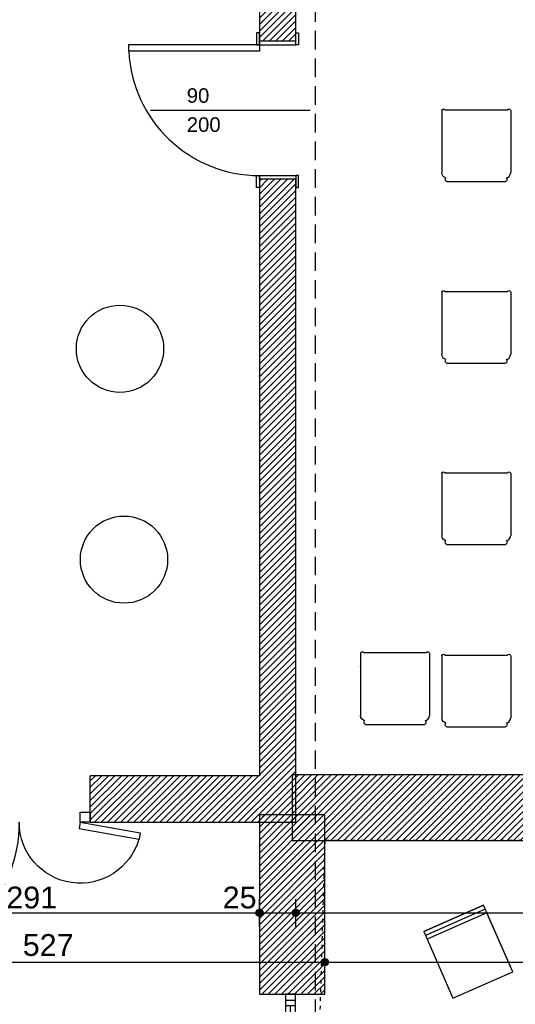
# Model space of a CAD drawing. Header units: inches. Extents: x 18487 to 24863, y 1480 to 5771.
# Tile 40 of 51: x 21392 to 21733, y 4220 to 4898. Entities that reach past the tile are written whole.
import ezdxf
from ezdxf.enums import TextEntityAlignment as Align

# ---------------------------------------------------------------- set-up
doc = ezdxf.new("R2010")
doc.units = ezdxf.units.IN
doc.header["$MEASUREMENT"] = 0
doc.linetypes.add('DASHED', pattern=[19.05, 12.7, -6.35])
doc.linetypes.add('Przerywana', pattern=[6, 2.5, -3.5])
for name, color, linetype in [('_T meble', 7, 'Continuous'), ('_T sciany', 7, 'Continuous'), ('AA_WIDOK_009', 7, 'Continuous'), ('ArchiCAD', 7, 'Continuous'), ('Window-Door Markers', 7, 'Continuous')]:
    doc.layers.add(name, color=color, linetype=linetype)
doc.styles.add('GENERATED_STYLE_16', font='txt')
doc.styles.add('GENERATED_STYLE_17', font='arial.ttf')
doc.styles.add('GENERATED_STYLE_20', font='txt')
doc.styles.get("Standard").update_dxf_attribs({"font": 'txt', "bigfont": 'BIGFONT.SHX'})
doc.dimstyles.new('Dimstyle_8', dxfattribs={"dimtxt": 15, "dimasz": 9.5, "dimexe": 0.18, "dimexo": 0.5, "dimgap": 0.09, "dimtad": 1, "dimtih": 1, "dimtoh": 1, "dimdec": 0, "dimzin": 0, "dimdsep": 46, "dimtxsty": 'GENERATED_STYLE_20', "dimblk": 'ARROWHEAD_11', "dimblk1": 'ARROWHEAD_11', "dimblk2": 'ARROWHEAD_11', "dimcen": 0.09, "dimclrd": 220, "dimclre": 220, "dimclrt": 220, "dimadec": 1, "dimazin": 0, "dimtfac": 1, "dimtdec": 4, "dimtmove": 2, "dimatfit": 3, "dimfxl": 0, "dimtolj": 1, "dimtzin": 0, "dimarcsym": 0})
doc.dimstyles.new('Dimstyle_9', dxfattribs={"dimtxt": 15, "dimasz": 9.5, "dimexe": 0.18, "dimexo": 0.5, "dimgap": 0.09, "dimtad": 1, "dimtih": 1, "dimtoh": 1, "dimdec": 0, "dimzin": 0, "dimdsep": 46, "dimtxsty": 'GENERATED_STYLE_20', "dimblk": 'ARROWHEAD_11', "dimblk1": 'ARROWHEAD_11', "dimblk2": 'ARROWHEAD_11', "dimcen": 0.09, "dimclrd": 220, "dimclre": 220, "dimclrt": 220, "dimadec": 1, "dimazin": 0, "dimtfac": 1, "dimtdec": 4, "dimtmove": 0, "dimatfit": 3, "dimfxl": 0, "dimtolj": 1, "dimtzin": 0, "dimarcsym": 0})
pattern_1 = [(45, (0, 0), (-2.24506403, 2.24506403), [])]

# ---------------------------------------------------------------- blocks, each defined once
blk = doc.blocks.new('D2 65_381')
at = {"color": 140, "linetype": 'Continuous'}
for p, q in [((-166.51, 17.02), (-165.74, 21.39)), ((-69.23, 4.38), (-165.74, 21.39)), ((-70, 0), (-166.51, 17.02)), ((69.23, 4.38), (110.59, 11.67)), ((70, 0), (111.36, 7.29)), ((111.36, 7.29), (110.59, 11.67)), ((-77, 0), (-70, 0)), ((-77, -7), (-77, 0)), ((-70, 0), (-69.23, 4.38)), ((-70, 0), (-70, -7)), ((70, 0), (69.23, 4.38)), ((77, 0), (70, 0)), ((70, 0), (70, -7)), ((77, -7), (77, 0)), ((-70, -7), (-77, -7)), ((70, -7), (77, -7))]:
    blk.add_line(p, q, dxfattribs=at)
for centre, radius, start, end in [((-70, 0), 98, 0, 167.40301), ((70, 0), 42, 16.04131, 180)]:
    blk.add_arc(centre, radius, start, end, dxfattribs=at)
blk = doc.blocks.new('Window-Door Marker - 70_4020')
at = {"layer": 'ArchiCAD', "color": 140, "linetype": 'Continuous'}
blk.add_line((0, 75), (0, -42), dxfattribs=at)
blk = doc.blocks.new('WALL_611', base_point=(21569.62, 4361.28))
at = {"layer": '_T sciany'}
h = blk.add_hatch(dxfattribs=at)
h.set_pattern_fill('ANSI31', color=5, style=0, pattern_type=2)
h.set_pattern_definition(pattern_1)
h.paths.add_polyline_path([(21075.61, 4377.28), (21120.61, 4345.28), (21286.76, 4345.28), (21286.76, 4377.28)], flags=0)
h = blk.add_hatch(dxfattribs=at)
h.set_pattern_fill('ANSI31', color=5, style=0, pattern_type=2)
h.set_pattern_definition(pattern_1)
h.paths.add_polyline_path([(21440.76, 4377.28), (21440.76, 4345.28), (21582.12, 4345.28), (21557.12, 4377.28)], flags=0)
at = {"layer": '_T sciany', "color": 5, "linetype": 'Continuous'}
for p, q in [((21250.77, 4377.28), (21075.61, 4377.28)), ((21286.76, 4377.28), (21265.77, 4377.28)), ((21286.76, 4345.28), (21286.76, 4377.28)), ((21440.76, 4345.28), (21440.76, 4377.28)), ((21557.12, 4377.28), (21440.76, 4377.28)), ((21120.61, 4345.28), (21286.76, 4345.28)), ((21440.76, 4345.28), (21582.12, 4345.28))]:
    blk.add_line(p, q, dxfattribs=at)
at = {"layer": '_T sciany', "xscale": -1, "rotation": 180.0000000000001}
blk.add_blockref('D2 65_381', (21363.76, 4345.28), dxfattribs=at)
at = {"layer": 'Window-Door Markers'}
ref = blk.add_blockref('Window-Door Marker - 70_4020', (21363.76, 4345.28), dxfattribs=dict(at, rotation=180))
ref.add_attrib('AC_WIDO_A_SIZE', '140', dxfattribs={"color": 255, "height": 10, "rotation": 90, "style": 'GENERATED_STYLE_17'}).set_placement((21361.72, 4295.28), align=Align.BOTTOM_LEFT)
ref.add_attrib('AC_WIDO_B_SIZE', '240', dxfattribs={"color": 255, "height": 10, "rotation": 90, "style": 'GENERATED_STYLE_17'}).set_placement((21381.72, 4295.28), align=Align.BOTTOM_LEFT)
blk = doc.blocks.new('W BottomHung 65_215')
at = {"color": 0, "linetype": 'ByBlock'}
for p, q in [((70, 0), (-70, 0)), ((-70, 0), (-70, -6.8)), ((-66, 0), (-66, -6.8)), ((-62, -6.8), (-62, 0)), ((62, -6.8), (62, 0)), ((66, 0), (66, -6.8)), ((70, -6.8), (70, 0)), ((-62, -3.4), (62, -3.4)), ((-70, -6.8), (70, -6.8))]:
    blk.add_line(p, q, dxfattribs=at)
blk = doc.blocks.new('WALL_619', base_point=(21579.62, 3420.57))
at = {"layer": '_T sciany'}
h = blk.add_hatch(dxfattribs=at)
h.set_pattern_fill('ANSI31', color=5, style=0, pattern_type=2)
h.set_pattern_definition(pattern_1)
h.paths.add_polyline_path([(21602.12, 4350.28), (21557.12, 4350.28), (21557.12, 4226.83), (21602.12, 4226.83)], flags=0)
at = {"layer": '_T sciany', "color": 5, "linetype": 'Continuous'}
for p, q in [((21602.12, 4350.28), (21557.12, 4350.28)), ((21557.12, 4350.28), (21557.12, 4226.83)), ((21602.12, 4226.83), (21602.12, 4350.28)), ((21557.12, 4226.83), (21602.12, 4226.83))]:
    blk.add_line(p, q, dxfattribs=at)
at = {"layer": '_T sciany', "color": 140, "linetype": 'Continuous', "rotation": 90}
blk.add_blockref('W BottomHung 65_215', (21575.12, 4156.83), dxfattribs=at)
blk = doc.blocks.new('D1 -Tr 65_437')
at = {"color": 140, "linetype": 'Continuous'}
for p, q in [((45, 90), (40.555, 90)), ((40.555, 0), (40.555, 90)), ((45, 0), (45, 90)), ((-53.255, 0), (-53.255, 1.905)), ((-53.255, 1.905), (-45, 1.905)), ((-53.255, 0), (-53.255, 1.905)), ((-53.255, 1.905), (-45, 1.905)), ((-45, 0), (-53.255, 0)), ((-45, 0), (-53.255, 0)), ((-47.54, 0), (-45, 0)), ((-47.54, -25), (-47.54, 0)), ((-47.54, 0), (-45, 0)), ((-47.54, -25), (-47.54, 0)), ((-45, 1.905), (-45, 0)), ((-45, 1.905), (-45, 0)), ((-45, 0), (-45, -25)), ((-45, 0), (-45, -25)), ((45, 0), (40.555, 0)), ((53.255, 1.905), (45, 1.905)), ((45, 1.905), (45, 0)), ((53.255, 1.905), (45, 1.905)), ((45, 1.905), (45, 0)), ((47.54, 0), (45, 0)), ((45, 0), (45, -25)), ((45, 0), (53.255, 0)), ((47.54, 0), (45, 0)), ((45, 0), (45, -25)), ((45, 0), (53.255, 0)), ((47.54, -25), (47.54, 0)), ((47.54, -25), (47.54, 0)), ((53.255, 0), (53.255, 1.905)), ((53.255, 0), (53.255, 1.905)), ((-45, -25), (-53.255, -25)), ((-53.255, -25), (-53.255, -26.905)), ((-45, -25), (-53.255, -25)), ((-53.255, -25), (-53.255, -26.905)), ((-53.255, -26.905), (-45, -26.905)), ((-53.255, -26.905), (-45, -26.905)), ((-45, -25), (-47.54, -25)), ((-45, -25), (-47.54, -25)), ((-45, -26.905), (-45, -25)), ((-45, -26.905), (-45, -25)), ((45, -25), (47.54, -25)), ((45, -25), (53.255, -25)), ((45, -26.905), (45, -25)), ((45, -25), (47.54, -25)), ((45, -25), (53.255, -25)), ((45, -26.905), (45, -25)), ((53.255, -26.905), (45, -26.905)), ((53.255, -26.905), (45, -26.905)), ((53.255, -25), (53.255, -26.905)), ((53.255, -25), (53.255, -26.905))]:
    blk.add_line(p, q, dxfattribs=at)
blk.add_arc((45, 0), 90, 92.827477, 180, dxfattribs=at)
blk = doc.blocks.new('Window-Door Marker - 70_5183')
at = {"layer": 'ArchiCAD', "color": 140, "linetype": 'Continuous'}
blk.add_line((0, -100), (0, 10), dxfattribs=at)
blk = doc.blocks.new('WALL_732', base_point=(21569.62, 5424.62))
at = {"layer": '_T sciany'}
h = blk.add_hatch(dxfattribs=at)
h.set_pattern_fill('ANSI31', color=5, style=0, pattern_type=2)
h.set_pattern_definition(pattern_1)
h.paths.add_polyline_path([(21557.12, 4882.92), (21582.12, 4882.92), (21582.12, 5203.89), (21557.12, 5203.89)], flags=0)
h = blk.add_hatch(dxfattribs=at)
h.set_pattern_fill('ANSI31', color=5, style=0, pattern_type=2)
h.set_pattern_definition(pattern_1)
h.paths.add_polyline_path([(21557.12, 4377.28), (21582.12, 4345.28), (21582.12, 4787.84), (21557.12, 4787.84)], flags=0)
at = {"layer": '_T sciany', "color": 5, "linetype": 'Continuous'}
for p, q in [((21582.12, 4882.92), (21582.12, 5203.89)), ((21557.12, 5156.74), (21557.12, 4882.92)), ((21582.12, 4882.92), (21557.12, 4882.92)), ((21582.12, 4787.84), (21557.12, 4787.84)), ((21557.12, 4787.84), (21557.12, 4377.28)), ((21582.12, 4345.28), (21582.12, 4787.84))]:
    blk.add_line(p, q, dxfattribs=at)
at = {"layer": '_T sciany', "rotation": 89.99999999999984}
blk.add_blockref('D1 -Tr 65_437', (21557.12, 4835.38), dxfattribs=at)
at = {"layer": 'Window-Door Markers'}
ref = blk.add_blockref('Window-Door Marker - 70_5183', (21582.12, 4835.38), dxfattribs=dict(at, rotation=270))
ref.add_attrib('AC_WIDO_A_SIZE', '90', dxfattribs={"color": 255, "height": 10, "style": 'GENERATED_STYLE_17'}).set_placement((21507.12, 4837.43), align=Align.BOTTOM_LEFT)
ref.add_attrib('AC_WIDO_B_SIZE', '200', dxfattribs={"color": 255, "height": 10, "style": 'GENERATED_STYLE_17'}).set_placement((21507.12, 4817.43), align=Align.BOTTOM_LEFT)
blk = doc.blocks.new('WALL_776', base_point=(22308.83, 4355.28))
at = {"layer": '_T sciany'}
h = blk.add_hatch(dxfattribs=at)
h.set_pattern_fill('ANSI31', color=5, style=0, pattern_type=2)
h.set_pattern_definition(pattern_1)
h.paths.add_polyline_path([(21780.1, 4332.78), (21780.1, 4377.78), (21579.62, 4377.78), (21579.62, 4332.78)], flags=0)
at = {"layer": '_T sciany', "color": 5, "linetype": 'Continuous'}
for p, q in [((21780.1, 4377.78), (21579.62, 4377.78)), ((21579.62, 4377.78), (21579.62, 4332.78)), ((21579.62, 4332.78), (21780.1, 4332.78))]:
    blk.add_line(p, q, dxfattribs=at)
blk = doc.blocks.new('Chair Pleat 65_4987')
at = {"layer": '_T meble', "color": 0, "linetype": 'ByBlock'}
for p, q in [((-50, 0), (-50, 45)), ((-50, 45), (-50, 0)), ((0, 45), (-50, 45)), ((-50, 42), (-50, 36)), ((-47.12, 45), (-47.12, 0)), ((-44.21, 45), (-44.21, 0)), ((0, 45), (-41.39, 45)), ((0, 0), (0, 45)), ((-50, 9), (-50, 3)), ((-50, 0), (0, 0))]:
    blk.add_line(p, q, dxfattribs=at)
blk = doc.blocks.new('Chair 2 65_5217')
at = {"layer": '_T meble', "color": 0, "linetype": 'Continuous'}
for p, q in [((-22.7, 21.35), (-23.51, 20.14)), ((-22.7, 21.35), (-23.51, 20.14)), ((-21.48, 22.17), (-22.7, 21.35)), ((-21.48, 22.17), (-22.7, 21.35)), ((-20.96, 22.27), (-21.48, 22.17)), ((-20.96, 22.27), (-21.48, 22.17)), ((-21.22, 24.13), (-21.3, 23.7)), ((-21.22, 24.13), (-21.3, 23.7)), ((-21.3, 23.7), (-21.22, 23.27)), ((-21.3, 23.7), (-21.22, 23.27)), ((-21.22, 23.28), (-21.3, 23.08)), ((-21.22, 23.28), (-21.3, 23.08)), ((-21.3, 23.08), (-20.96, 22.27)), ((-21.3, 23.08), (-20.96, 22.27)), ((-21.01, 24.5), (-21.22, 24.13)), ((-21.01, 24.5), (-21.22, 24.13)), ((-20.67, 24.78), (-21.01, 24.5)), ((-20.67, 24.78), (-21.01, 24.5)), ((-20.27, 24.93), (-20.67, 24.78)), ((-20.27, 24.93), (-20.67, 24.78)), ((-20.27, 24.93), (20.17, 24.93)), ((-20.27, 24.93), (20.17, 24.93)), ((20.58, 24.78), (20.17, 24.93)), ((20.58, 24.78), (20.17, 24.93)), ((20.91, 24.5), (20.58, 24.78)), ((20.91, 24.5), (20.58, 24.78)), ((21.2, 23.08), (20.86, 22.27)), ((21.2, 23.08), (20.86, 22.27)), ((20.86, 22.27), (21.39, 22.17)), ((20.86, 22.27), (21.39, 22.17)), ((21.13, 24.13), (20.91, 24.5)), ((21.13, 24.13), (20.91, 24.5)), ((21.2, 23.08), (21.12, 23.27)), ((21.2, 23.08), (21.12, 23.27)), ((21.12, 23.23), (21.12, 23.24)), ((21.12, 23.23), (21.12, 23.24)), ((21.2, 23.7), (21.13, 24.13)), ((21.2, 23.7), (21.13, 24.13)), ((21.13, 23.27), (21.2, 23.7)), ((21.13, 23.27), (21.2, 23.7)), ((21.39, 22.17), (22.6, 21.35)), ((21.39, 22.17), (22.6, 21.35)), ((22.6, 21.35), (23.42, 20.14)), ((22.6, 21.35), (23.42, 20.14)), ((-23.51, 20.14), (-23.8, 18.7)), ((-23.51, 20.14), (-23.8, 18.7)), ((-23.51, 20.1), (-23.8, 18.67)), ((-23.51, 20.1), (-23.8, 18.67)), ((-23.8, -15.03), (-23.8, 18.7)), ((-23.8, -15.03), (-23.8, 18.7)), ((-23.72, 18.67), (-23.8, 18.67)), ((-23.8, -15.06), (-23.8, 18.67)), ((-23.72, 18.67), (-23.8, 18.67)), ((-23.8, -15.06), (-23.8, 18.67)), ((23.42, 20.14), (23.7, 18.7)), ((23.42, 20.14), (23.7, 18.7)), ((23.7, 18.67), (23.62, 18.67)), ((23.7, 18.67), (23.62, 18.67)), ((23.7, -15.03), (23.7, 18.7)), ((23.7, -15.03), (23.7, 18.7)), ((23.7, -15.06), (23.7, 18.67)), ((23.7, -15.06), (23.7, 18.67)), ((-23.8, -15.03), (-23.78, -15.04)), ((-23.8, -15.03), (-23.78, -15.04)), ((-23.8, -15.06), (-23.78, -15.06)), ((-23.8, -15.06), (-23.78, -15.06)), ((-23.78, -24), (-23.78, -15.03)), ((-23.78, -24), (-23.78, -15.03)), ((-23.78, -18.48), (-23.78, -15.06)), ((-23.78, -18.48), (-23.78, -15.06)), ((-23.78, -21.39), (-23.78, -18.48)), ((-23.78, -21.39), (-23.78, -18.48)), ((23.68, -24), (23.68, -15.03)), ((23.68, -15.04), (23.7, -15.03)), ((23.68, -24), (23.68, -15.03)), ((23.68, -15.04), (23.7, -15.03)), ((23.68, -18.48), (23.68, -15.06)), ((23.68, -15.06), (23.7, -15.06)), ((23.68, -18.48), (23.68, -15.06)), ((23.68, -15.06), (23.7, -15.06)), ((23.68, -21.39), (23.68, -18.48)), ((23.68, -21.39), (23.68, -18.48)), ((-23.78, -23.77), (-23.8, -23.8)), ((-23.78, -23.77), (-23.8, -23.8)), ((-23.8, -23.8), (-23.78, -23.83)), ((-23.8, -23.8), (-23.78, -23.83)), ((-23.78, -23.33), (-23.78, -21.39)), ((-23.78, -23.33), (-23.78, -21.39)), ((-23.78, -24.02), (-23.78, -23.33)), ((-23.78, -24.02), (-23.78, -23.33)), ((-23.78, -24), (-23.63, -24.41)), ((-23.78, -24), (-23.63, -24.41)), ((-23.78, -24.02), (-23.63, -24.42)), ((-23.78, -24.02), (-23.63, -24.42)), ((-23.63, -24.41), (-23.35, -24.74)), ((-23.63, -24.41), (-23.35, -24.74)), ((-23.63, -24.42), (-23.35, -24.76)), ((-23.63, -24.42), (-23.35, -24.76)), ((-23.35, -24.74), (-22.98, -24.96)), ((-23.35, -24.74), (-22.98, -24.96)), ((-23.35, -24.76), (-22.98, -24.97)), ((-23.35, -24.76), (-22.98, -24.97)), ((-23.19, -24.85), (-23.18, -24.88)), ((-23.19, -24.85), (-23.18, -24.88)), ((-23.18, -24.88), (-23.14, -24.88)), ((-23.18, -24.88), (-23.14, -24.88)), ((-22.98, -24.96), (-22.55, -25.03)), ((-22.98, -24.96), (-22.55, -25.03)), ((-22.98, -24.97), (-22.55, -25.05)), ((-22.98, -24.97), (-22.55, -25.05)), ((-22.55, -25.03), (-22.12, -24.96)), ((-22.55, -25.03), (-22.12, -24.96)), ((-22.55, -25.05), (-22.12, -24.97)), ((-22.55, -25.05), (-22.12, -24.97)), ((-22.12, -24.96), (-21.75, -24.74)), ((-22.12, -24.96), (-21.75, -24.74)), ((-22.12, -24.97), (-21.75, -24.76)), ((-22.12, -24.97), (-21.75, -24.76)), ((-21.96, -24.88), (-21.93, -24.88)), ((-21.96, -24.88), (-21.93, -24.88)), ((-21.93, -24.88), (-21.91, -24.85)), ((-21.93, -24.88), (-21.91, -24.85)), ((-21.75, -24.74), (-21.52, -24.47)), ((-21.75, -24.74), (-21.52, -24.47)), ((-21.75, -24.76), (-21.52, -24.49)), ((-21.75, -24.76), (-21.52, -24.49)), ((-21.52, -24.47), (21.43, -24.47)), ((-21.52, -24.47), (21.43, -24.47)), ((21.43, -24.47), (21.65, -24.74)), ((21.43, -24.47), (21.65, -24.74)), ((21.65, -24.74), (22.02, -24.96)), ((21.65, -24.74), (22.02, -24.96)), ((22.02, -24.96), (22.45, -25.03)), ((22.02, -24.96), (22.45, -25.03)), ((22.45, -25.03), (22.88, -24.96)), ((22.45, -25.03), (22.88, -24.96)), ((22.88, -24.96), (23.25, -24.74)), ((22.88, -24.96), (23.25, -24.74)), ((23.25, -24.74), (23.53, -24.41)), ((23.25, -24.74), (23.53, -24.41)), ((23.53, -24.41), (23.68, -24)), ((23.53, -24.41), (23.68, -24)), ((23.68, -23.33), (23.68, -21.39)), ((23.68, -23.33), (23.68, -21.39))]:
    blk.add_line(p, q, dxfattribs=at)
blk = doc.blocks.new('*D430')
at = {"layer": 'ArchiCAD', "color": 220, "linetype": 'Continuous'}
for p, q in [((21075.61, 4251.47), (21075.61, 4258.34)), ((21602.12, 4251.47), (21602.12, 4258.34)), ((21070.61, 4248.97), (21073.11, 4248.97)), ((21075.61, 4239.59), (21075.61, 4246.47)), ((21078.11, 4248.97), (21599.62, 4248.97)), ((21602.12, 4239.59), (21602.12, 4246.47))]:
    blk.add_line(p, q, dxfattribs=at)
at = {"layer": 'ArchiCAD', "color": 220, "linetype": 'Continuous', "const_width": 2.5}
for points in [[(21074.36, 4248.97, 1), (21076.86, 4248.97, 1)], [(21600.87, 4248.97, 1), (21603.37, 4248.97, 1)]]:
    blk.add_lwpolyline(points, format="xyb", close=True, dxfattribs=at)
at = {"layer": 'ArchiCAD', "color": 220, "linetype": 'Continuous'}
for centre in [(21075.61, 4248.97), (21602.12, 4248.97)]:
    blk.add_circle(centre, 2.5, dxfattribs=at)
at = {"layer": 'ArchiCAD', "color": 220, "insert": (21394.26, 4268.25), "char_height": 15, "attachment_point": 1}
blk.add_mtext('\\A1;{\\fArial Europa Srodkowa|b0|i0|c0|p34;\\C220;527}', dxfattribs=at)
blk = doc.blocks.new('ARROWHEAD_11')
at = {"color": 0, "linetype": 'Continuous'}
blk.add_line((0, 0), (-1, 0), dxfattribs=at)
at = {"color": 0, "linetype": 'Continuous', "const_width": 0.25}
blk.add_lwpolyline([(-0.125, 0, 1), (0.125, 0, 1)], format="xyb", close=True, dxfattribs=at)
blk = doc.blocks.new('*D431')
at = {"layer": 'ArchiCAD', "color": 220, "linetype": 'Continuous'}
for p, q in [((21602.12, 4251.47), (21602.12, 4258.34)), ((22331.33, 4251.47), (22331.33, 4258.34)), ((21602.12, 4239.59), (21602.12, 4246.47)), ((21604.62, 4248.97), (22328.83, 4248.97)), ((22331.33, 4239.59), (22331.33, 4246.47)), ((22333.83, 4248.97), (22336.33, 4248.97))]:
    blk.add_line(p, q, dxfattribs=at)
at = {"layer": 'ArchiCAD', "color": 220, "linetype": 'Continuous', "const_width": 2.5}
for points in [[(21600.87, 4248.97, 1), (21603.37, 4248.97, 1)], [(22330.08, 4248.97, 1), (22332.58, 4248.97, 1)]]:
    blk.add_lwpolyline(points, format="xyb", close=True, dxfattribs=at)
at = {"layer": 'ArchiCAD', "color": 220, "linetype": 'Continuous'}
for centre in [(21602.12, 4248.97), (22331.33, 4248.97)]:
    blk.add_circle(centre, 2.5, dxfattribs=at)
at = {"layer": 'ArchiCAD', "color": 220, "insert": (22014.23, 4268.66), "char_height": 15, "attachment_point": 1}
blk.add_mtext('\\A1;{\\fArial Europa Srodkowa|b0|i0|c0|p34;\\C220;729}', dxfattribs=at)
blk = doc.blocks.new('*D451')
at = {"layer": 'ArchiCAD', "color": 220, "linetype": 'Continuous'}
for p, q in [((21265.77, 4285.45), (21265.77, 4292.33)), ((21557.12, 4285.45), (21557.12, 4292.33)), ((21265.77, 4273.58), (21265.77, 4280.45)), ((21268.27, 4282.95), (21554.62, 4282.95)), ((21557.12, 4273.58), (21557.12, 4280.45))]:
    blk.add_line(p, q, dxfattribs=at)
at = {"layer": 'ArchiCAD', "color": 220, "linetype": 'Continuous', "const_width": 2.5}
for points in [[(21264.52, 4282.95, 1), (21267.02, 4282.95, 1)], [(21555.87, 4282.95, 1), (21558.37, 4282.95, 1)]]:
    blk.add_lwpolyline(points, format="xyb", close=True, dxfattribs=at)
at = {"layer": 'ArchiCAD', "color": 220, "linetype": 'Continuous'}
for centre in [(21265.77, 4282.95), (21557.12, 4282.95)]:
    blk.add_circle(centre, 2.5, dxfattribs=at)
at = {"layer": 'ArchiCAD', "color": 220, "char_height": 15, "attachment_point": 1}
for s, insert in [('\\A1;{\\fArial Europa Srodkowa|b0|i0|c0|p34;\\C220;291}', (21382.99, 4300.95)), ('\\A1;{\\fArial Europa Srodkowa|b0|i0|c0|p34;\\C220;25}', (21531.85, 4300.95))]:
    blk.add_mtext(s, dxfattribs=dict(at, insert=insert))
blk = doc.blocks.new('*D452')
at = {"layer": 'ArchiCAD', "color": 220, "linetype": 'Continuous'}
for p, q in [((21557.12, 4285.45), (21557.12, 4292.33)), ((21582.12, 4285.45), (21582.12, 4292.33)), ((21557.12, 4273.58), (21557.12, 4280.45)), ((21559.62, 4282.95), (21579.62, 4282.95)), ((21582.12, 4273.58), (21582.12, 4280.45))]:
    blk.add_line(p, q, dxfattribs=at)
at = {"layer": 'ArchiCAD', "color": 220, "linetype": 'Continuous', "const_width": 2.5}
for points in [[(21555.87, 4282.95, 1), (21558.37, 4282.95, 1)], [(21580.87, 4282.95, 1), (21583.37, 4282.95, 1)]]:
    blk.add_lwpolyline(points, format="xyb", close=True, dxfattribs=at)
at = {"layer": 'ArchiCAD', "color": 220, "linetype": 'Continuous'}
for centre in [(21557.12, 4282.95), (21582.12, 4282.95)]:
    blk.add_circle(centre, 2.5, dxfattribs=at)
blk = doc.blocks.new('*D453')
at = {"layer": 'ArchiCAD', "color": 220, "linetype": 'Continuous'}
for p, q in [((21582.12, 4285.45), (21582.12, 4292.33)), ((22286.33, 4285.45), (22286.33, 4292.33)), ((21582.12, 4273.58), (21582.12, 4280.45)), ((21584.62, 4282.95), (22283.83, 4282.95)), ((22286.33, 4273.58), (22286.33, 4280.45))]:
    blk.add_line(p, q, dxfattribs=at)
at = {"layer": 'ArchiCAD', "color": 220, "linetype": 'Continuous', "const_width": 2.5}
for points in [[(21580.87, 4282.95, 1), (21583.37, 4282.95, 1)], [(22285.08, 4282.95, 1), (22287.58, 4282.95, 1)]]:
    blk.add_lwpolyline(points, format="xyb", close=True, dxfattribs=at)
at = {"layer": 'ArchiCAD', "color": 220, "linetype": 'Continuous'}
for centre in [(21582.12, 4282.95), (22286.33, 4282.95)]:
    blk.add_circle(centre, 2.5, dxfattribs=at)
at = {"layer": 'ArchiCAD', "color": 220, "insert": (22011.76, 4307), "char_height": 15, "attachment_point": 1}
blk.add_mtext('\\A1;{\\fArial Europa Srodkowa|b0|i0|c0|p34;\\C220;704}', dxfattribs=at)
blk = doc.blocks.new('*D454')
at = {"layer": 'ArchiCAD', "color": 220, "linetype": 'Continuous'}
for p, q in [((22286.33, 4285.45), (22286.33, 4292.33)), ((22331.33, 4285.45), (22331.33, 4292.33)), ((22286.33, 4273.58), (22286.33, 4280.45)), ((22288.83, 4282.95), (22328.83, 4282.95)), ((22331.33, 4273.58), (22331.33, 4280.45)), ((22333.83, 4282.95), (22336.33, 4282.95))]:
    blk.add_line(p, q, dxfattribs=at)
at = {"layer": 'ArchiCAD', "color": 220, "linetype": 'Continuous', "const_width": 2.5}
for points in [[(22285.08, 4282.95, 1), (22287.58, 4282.95, 1)], [(22330.08, 4282.95, 1), (22332.58, 4282.95, 1)]]:
    blk.add_lwpolyline(points, format="xyb", close=True, dxfattribs=at)
at = {"layer": 'ArchiCAD', "color": 220, "linetype": 'Continuous'}
for centre in [(22286.33, 4282.95), (22331.33, 4282.95)]:
    blk.add_circle(centre, 2.5, dxfattribs=at)
at = {"layer": 'ArchiCAD', "color": 220, "insert": (22297.45, 4300.95), "char_height": 15, "attachment_point": 1}
blk.add_mtext('\\A1;{\\fArial Europa Srodkowa|b0|i0|c0|p34;\\C220;45}', dxfattribs=at)
blk = doc.blocks.new('*D488')
at = {"layer": 'ArchiCAD', "color": 220, "linetype": 'Continuous'}
for p, q in [((21265.77, 5650.08), (21265.77, 5656.95)), ((21557.12, 5650.08), (21557.12, 5656.95)), ((21268.27, 5647.58), (21554.62, 5647.58)), ((21265.77, 5638.2), (21265.77, 5645.08)), ((21557.12, 5638.2), (21557.12, 5645.08))]:
    blk.add_line(p, q, dxfattribs=at)
at = {"layer": 'ArchiCAD', "color": 220, "linetype": 'Continuous', "const_width": 2.5}
for points in [[(21264.52, 5647.58, 1), (21267.02, 5647.58, 1)], [(21555.87, 5647.58, 1), (21558.37, 5647.58, 1)]]:
    blk.add_lwpolyline(points, format="xyb", close=True, dxfattribs=at)
at = {"layer": 'ArchiCAD', "color": 220, "linetype": 'Continuous'}
for centre in [(21265.77, 5647.58), (21557.12, 5647.58)]:
    blk.add_circle(centre, 2.5, dxfattribs=at)
at = {"layer": 'ArchiCAD', "color": 220, "char_height": 15, "attachment_point": 1}
for s, insert in [('\\A1;{\\fArial Europa Srodkowa|b0|i0|c0|p34;\\C220;291}', (21382.99, 5665.58)), ('\\A1;{\\fArial Europa Srodkowa|b0|i0|c0|p34;\\C220;25}', (21531.85, 5665.58))]:
    blk.add_mtext(s, dxfattribs=dict(at, insert=insert))
blk = doc.blocks.new('*D489')
at = {"layer": 'ArchiCAD', "color": 220, "linetype": 'Continuous'}
for p, q in [((21557.12, 5650.08), (21557.12, 5656.95)), ((21582.12, 5650.08), (21582.12, 5656.95)), ((21559.62, 5647.58), (21579.62, 5647.58)), ((21557.12, 5638.2), (21557.12, 5645.08)), ((21582.12, 5638.2), (21582.12, 5645.08))]:
    blk.add_line(p, q, dxfattribs=at)
at = {"layer": 'ArchiCAD', "color": 220, "linetype": 'Continuous', "const_width": 2.5}
for points in [[(21555.87, 5647.58, 1), (21558.37, 5647.58, 1)], [(21580.87, 5647.58, 1), (21583.37, 5647.58, 1)]]:
    blk.add_lwpolyline(points, format="xyb", close=True, dxfattribs=at)
at = {"layer": 'ArchiCAD', "color": 220, "linetype": 'Continuous'}
for centre in [(21557.12, 5647.58), (21582.12, 5647.58)]:
    blk.add_circle(centre, 2.5, dxfattribs=at)
blk = doc.blocks.new('*D490')
at = {"layer": 'ArchiCAD', "color": 220, "linetype": 'Continuous'}
for p, q in [((21582.12, 5650.08), (21582.12, 5656.95)), ((22286.33, 5650.08), (22286.33, 5656.95)), ((21584.62, 5647.58), (22283.83, 5647.58)), ((21582.12, 5638.2), (21582.12, 5645.08)), ((22286.33, 5638.2), (22286.33, 5645.08))]:
    blk.add_line(p, q, dxfattribs=at)
at = {"layer": 'ArchiCAD', "color": 220, "linetype": 'Continuous', "const_width": 2.5}
for points in [[(21580.87, 5647.58, 1), (21583.37, 5647.58, 1)], [(22285.08, 5647.58, 1), (22287.58, 5647.58, 1)]]:
    blk.add_lwpolyline(points, format="xyb", close=True, dxfattribs=at)
at = {"layer": 'ArchiCAD', "color": 220, "linetype": 'Continuous'}
for centre in [(21582.12, 5647.58), (22286.33, 5647.58)]:
    blk.add_circle(centre, 2.5, dxfattribs=at)
at = {"layer": 'ArchiCAD', "color": 220, "insert": (21917.15, 5665.58), "char_height": 15, "attachment_point": 1}
blk.add_mtext('\\A1;{\\fArial Europa Srodkowa|b0|i0|c0|p34;\\C220;704}', dxfattribs=at)
blk = doc.blocks.new('*D491')
at = {"layer": 'ArchiCAD', "color": 220, "linetype": 'Continuous'}
for p, q in [((22286.33, 5650.08), (22286.33, 5656.95)), ((22331.33, 5650.08), (22331.33, 5656.95)), ((22288.83, 5647.58), (22328.83, 5647.58)), ((22333.83, 5647.58), (22336.33, 5647.58)), ((22286.33, 5638.2), (22286.33, 5645.08)), ((22331.33, 5638.2), (22331.33, 5645.08))]:
    blk.add_line(p, q, dxfattribs=at)
at = {"layer": 'ArchiCAD', "color": 220, "linetype": 'Continuous', "const_width": 2.5}
for points in [[(22285.08, 5647.58, 1), (22287.58, 5647.58, 1)], [(22330.08, 5647.58, 1), (22332.58, 5647.58, 1)]]:
    blk.add_lwpolyline(points, format="xyb", close=True, dxfattribs=at)
at = {"layer": 'ArchiCAD', "color": 220, "linetype": 'Continuous'}
for centre in [(22286.33, 5647.58), (22331.33, 5647.58)]:
    blk.add_circle(centre, 2.5, dxfattribs=at)
at = {"layer": 'ArchiCAD', "color": 220, "insert": (22297.45, 5665.58), "char_height": 15, "attachment_point": 1}
blk.add_mtext('\\A1;{\\fArial Europa Srodkowa|b0|i0|c0|p34;\\C220;45}', dxfattribs=at)

msp = doc.modelspace()

# ---------------------------------------------------------------- linework, layer by layer
at = {"layer": '_T meble', "color": 162, "linetype": 'Continuous'}
for centre in [(21461.16, 4671.15), (21463.92, 4526)]:
    msp.add_circle(centre, 30, dxfattribs=at)
at = {"layer": 'AA_WIDOK_009', "color": 252, "linetype": 'DASHED'}
msp.add_line((21595.73, 2286.41), (21595.73, 5486.31), dxfattribs=at)
at = {"layer": 'ArchiCAD', "color": 5, "linetype": 'Przerywana'}
msp.add_lwpolyline([(21602.12, 4332.78), (21585.95, 3773.75), (21957.49, 3775.03), (21957.23, 3733.87), (22120.87, 3733.87), (22120.21, 3773.99), (22326.13, 3773.75), (22525.68, 3773.69), (22525.68, 5380.62), (22324.83, 5380.62), (22331.33, 4332.78)], close=True, dxfattribs=at)

# ---------------------------------------------------------------- block references
at = {"layer": '_T meble', "color": 162, "xscale": -1, "rotation": 180}
for p in [(21706.33, 4811.11), (21706.33, 4811.11), (21706.33, 4811.11), (21706.33, 4811.11), (21706.33, 4686.11), (21706.33, 4686.11), (21706.33, 4686.11), (21706.33, 4686.11), (21706.33, 4561.33), (21706.33, 4561.33), (21706.33, 4561.33), (21706.33, 4561.33), (21650.45, 4437.52), (21706.33, 4435.83)]:
    msp.add_blockref('Chair 2 65_5217', p, dxfattribs=at)
at = {"layer": '_T meble', "color": 162, "linetype": 'Continuous', "rotation": 293.6750331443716}
msp.add_blockref('Chair Pleat 65_4987', (21690.25, 4224.23), dxfattribs=at)
at = {"layer": '_T sciany', "color": 5}
for name, p in [('WALL_732', (21569.62, 5424.62)), ('WALL_611', (21569.62, 4361.28)), ('WALL_776', (22308.83, 4355.28)), ('WALL_619', (21579.62, 3420.57))]:
    msp.add_blockref(name, p, dxfattribs=at)

# ---------------------------------------------------------------- dimensions: what is measured, and where the dimension line sits
at = {"layer": 'ArchiCAD', "color": 220, "linetype": 'Continuous'}
for base, p1, p2, dimstyle, picture, middle in [((19534.83, 5647.58), (21265.77, 5166.72), (21557.12, 4892.95), 'Dimstyle_9', '*D488', (21388.68, 5658.08)), ((19534.83, 5647.58), (21582.12, 4892.95), (22286.33, 4889.95), 'Dimstyle_9', '*D490', (21922.84, 5658.08)), ((19534.83, 5647.58), (22286.33, 4889.95), (22331.33, 4889.95), 'Dimstyle_9', '*D491', (22303.14, 5658.08)), ((19534.83, 5647.58), (21557.12, 4892.95), (21582.12, 4892.95), 'Dimstyle_9', '*D489', (21537.54, 5658.08)), ((21250.77, 4282.95), (21265.77, 4399.28), (21557.12, 4892.95), 'Dimstyle_9', '*D451', (21388.68, 4293.45)), ((21250.77, 4282.95), (21557.12, 4892.95), (21582.12, 4892.95), 'Dimstyle_9', '*D452', (21537.54, 4293.45)), ((21250.77, 4282.95), (21582.12, 4892.95), (22286.33, 4889.95), 'Dimstyle_8', '*D453', (22017.45, 4299.5)), ((21250.77, 4282.95), (22286.33, 4889.95), (22331.33, 4889.95), 'Dimstyle_9', '*D454', (22303.14, 4293.45)), ((21602.12, 4248.97), (21602.12, 4226.83), (22331.33, 4332.78), 'Dimstyle_8', '*D431', (22019.92, 4261.16)), ((21602.12, 4248.97), (21075.61, 4201.89), (21602.12, 4226.83), 'Dimstyle_8', '*D430', (21399.95, 4260.75))]:
    dim = msp.add_linear_dim(base=base, p1=p1, p2=p2, dimstyle=dimstyle, dxfattribs=at)
    dim.commit()
    dim.dimension.update_dxf_attribs({"geometry": picture, "text_midpoint": middle})

doc.saveas('drawing.dxf')
